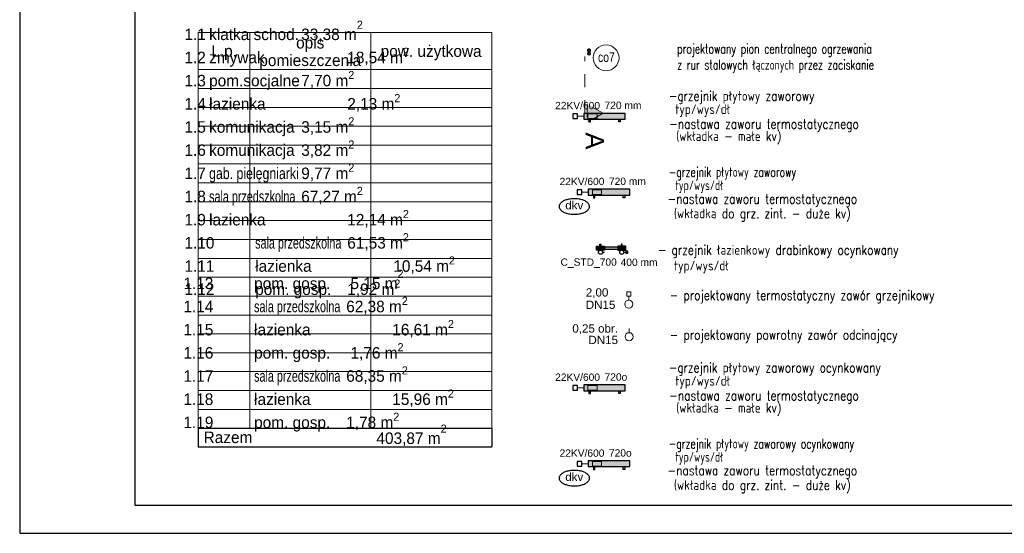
# Model space of a CAD drawing. Header units: millimetres. Extents: x -17429 to 155243, y -2908 to 188569.
# Tile 55 of 113: x -15802 to 5579, y 77567 to 88723. Entities that reach past the tile are written whole.
import ezdxf
from ezdxf.lldxf.tags import DXFTag

# ---------------------------------------------------------------- set-up
doc = ezdxf.new("R2010")
doc.units = ezdxf.units.MM
doc.header["$MEASUREMENT"] = 0
doc.linetypes.add('Dashed', pattern=[564.444447, 282.222223, -282.222223])
doc.linetypes.add('PHANTOM', pattern=[2.5, 1.25, -0.25, 0.25, -0.25, 0.25, -0.25])
doc.layers.get('0').update_dxf_attribs({"lineweight": 5})
for name, color, linetype in [('#opisy', 7, 'Continuous'), ('#podkład', 252, 'Continuous'), ('_TABELA', 7, 'Continuous'), ('IS_Armatura_pod³¹czeniowa_grz._dolnozas.', 7, 'SOLID'), ('IS_Armatura_Therm', 7, 'SOLID'), ('IS_Grafika', 7, 'SOLID'), ('IS_Grzejniki_Plan_rzut', 7, 'SOLID'), ('IS_Powrót', 5, 'DASH'), ('IS_Text_Odbiornikow_Therm', 7, 'Continuous'), ('IS_Zasilanie', 1, 'SOLID')]:
    doc.layers.add(name, color=color, linetype=linetype)
for name, color, linetype, lineweight in [('#piony', 7, 'Continuous', 5), ('Arch opisy_Nr_Pióra__1', 252, 'Continuous', 25), ('Arch opisy_Nr_Pióra__21', 252, 'Continuous', 13), ('arch przekroje_Nr_Pióra__21', 252, 'Continuous', 13), ('arch przekroje_Nr_Pióra__5', 252, 'Continuous', 13)]:
    doc.layers.add(name, color=color, linetype=linetype, lineweight=lineweight)
doc.styles.add('GENERATED_STYLE_4', font='txt')
doc.styles.add('GENERATED_STYLE_5', font='arial.ttf')
doc.styles.add('GENERATED_STYLE_6', font='txt')
doc.styles.add('MtXpl_Arial', font='txt', dxfattribs={"height": 0.2})
doc.styles.add('ROMANS', font='romans', dxfattribs={"width": 0.8})
doc.styles.get("Standard").update_dxf_attribs({"font": 'arial.ttf', "bigfont": 'BIGFONT.SHX'})
tags = doc.linetypes.add('DASH', pattern=[15, 10, -5]).pattern_tags.tags
tags[6:7] = [DXFTag(74, 4), DXFTag(75, 0), DXFTag(340, '0'), DXFTag(46, 0.0), DXFTag(50, 0.0), DXFTag(44, 0.0), DXFTag(45, 0.0)]
tags[4:5] = [DXFTag(74, 4), DXFTag(75, 0), DXFTag(340, '0'), DXFTag(46, 0.0), DXFTag(50, 0.0), DXFTag(44, 0.0), DXFTag(45, 0.0)]
tags = doc.linetypes.add('SOLID', pattern=[10, 10, 0]).pattern_tags.tags
tags[6:7] = [DXFTag(74, 4), DXFTag(75, 0), DXFTag(340, '0'), DXFTag(46, 0.0), DXFTag(50, 0.0), DXFTag(44, 0.0), DXFTag(45, 0.0)]
tags[4:5] = [DXFTag(74, 4), DXFTag(75, 0), DXFTag(340, '0'), DXFTag(46, 0.0), DXFTag(50, 0.0), DXFTag(44, 0.0), DXFTag(45, 0.0)]

# ---------------------------------------------------------------- blocks, each defined once
blk = doc.blocks.new('jhjhhh')
at = {"layer": 'Arch opisy_Nr_Pióra__1', "color": 252, "linetype": 'Continuous'}
for p, q in [((-18260, 78230), (-11885, 78230)), ((-18260, 78230), (-18260, 77828)), ((-11885, 78230), (-11885, 77828)), ((-18260, 77828), (-11885, 77828))]:
    blk.add_line(p, q, dxfattribs=at)
at = {"layer": 'Arch opisy_Nr_Pióra__21', "color": 252, "linetype": 'Continuous'}
for p, q in [((-18260, 86823), (-11885, 86823)), ((-18260, 78230), (-18260, 86823)), ((-17135, 78230), (-17135, 86823)), ((-14510, 78230), (-14510, 86823)), ((-11885, 78230), (-11885, 86823)), ((-18260, 86020), (-11885, 86020)), ((-18260, 85610), (-11885, 85610)), ((-18260, 85200), (-11885, 85200)), ((-18260, 84790), (-11885, 84790)), ((-18260, 84380), (-11885, 84380)), ((-18260, 83970), (-11885, 83970)), ((-18260, 83560), (-11885, 83560)), ((-18260, 83150), (-11885, 83150)), ((-18260, 82740), (-11885, 82740)), ((-18260, 82330), (-11885, 82330)), ((-18260, 81920), (-11885, 81920)), ((-18260, 81510), (-11885, 81510)), ((-18260, 81100), (-11885, 81100)), ((-18260, 80690), (-11885, 80690)), ((-18260, 80280), (-11885, 80280)), ((-18260, 79870), (-11885, 79870)), ((-18260, 79460), (-11885, 79460)), ((-18260, 79050), (-11885, 79050)), ((-18260, 78640), (-11885, 78640)), ((-18260, 78230), (-11885, 78230)), ((-18260, 78230), (-11885, 78230)), ((-18260, 78230), (-11885, 78230))]:
    blk.add_line(p, q, dxfattribs=at)
at = {"layer": 'Arch opisy_Nr_Pióra__1', "color": 252, "linetype": 'Continuous', "char_height": 250.01, "attachment_point": 7, "style": 'GENERATED_STYLE_6'}
for s, insert, width in [('     1.1^Iklatka schod.^I33,38 m{\\H0.7x;\\A1;\\S2^  ;}\\A1;^I\\P     1.2^Izmywak^I^I18,54 m{\\H0.7x;\\S2^  ;}^I\\P     1.3^Ipom.socjalne^I7,70 m{\\H0.7x;\\S2^  ;}^I\\P     1.4^Iłazienka^I^I2,13 m{\\H0.7x;\\S2^  ;}^I\\P     1.5^Ikomunikacja^I3,15 m{\\H0.7x;\\S2^  ;}^I\\P     1.6^Ikomunikacja^I3,82 m{\\H0.7x;\\S2^  ;}^I\\P     1.7^I{\\W0.8;gab. pielęgniarki}^I9,77 m{\\H0.7x;\\S2^  ;}^I\\P     1.8^I{\\W0.7;sala przedszkolna}^I67,27 m{\\H0.7x;\\S2^  ;}^I\\P     1.9^Iłazienka^I^I12,14 m{\\H0.7x;\\S2^  ;}^I\\P     1.10^I{\\W0.7;sala przedszkolna}^I61,53 m{\\H0.7x;\\S2^  ;}^I\\P     1.11^Iłazienka^I^I10,54 m{\\H0.7x;\\S2^  ;}^I\\P     1.12^Ipom. gosp.^I1,92 m{\\H0.7x;\\S2^  ;}^I^I', (-19021, 81040), 8087.78), ('     1.13^Ipom. gosp.^I 5,15 m{\\H0.7x;\\A1;\\S2^  ;}\\A1;^I\\P     1.14^I{\\W0.7;sala przedszkolna}^I62,38 m{\\H0.7x;\\S2^  ;}^I\\P     1.15^Iłazienka^I^I16,61 m{\\H0.7x;\\S2^  ;}^I\\P     1.16^Ipom. gosp.^I 1,76 m{\\H0.7x;\\S2^  ;}^I\\P     1.17^I{\\W0.7;sala przedszkolna}^I68,35 m{\\H0.7x;\\S2^  ;}^I\\P     1.18^Iłazienka^I^I15,96 m{\\H0.7x;\\S2^  ;}^I\\P     1.19^Ipom. gosp.^I1,78 m{\\H0.7x;\\S2^  ;}^I^I', (-19044, 78148), 8171.02)]:
    blk.add_mtext(s, dxfattribs=dict(at, insert=insert, width=width))
at = {"layer": 'Arch opisy_Nr_Pióra__1', "color": 252, "linetype": 'Continuous', "insert": (-15825, 86022), "char_height": 250.01, "width": 2402.03, "attachment_point": 8, "line_spacing_factor": 0.912199, "style": 'GENERATED_STYLE_4'}
blk.add_mtext('{opis\\Ppomieszczenia}', dxfattribs=at)
at = {"layer": 'Arch opisy_Nr_Pióra__1', "color": 252, "linetype": 'Continuous', "style": 'GENERATED_STYLE_4'}
for s, insert, char_height, attachment_point in [('{pow. użytkowa}', (-13200, 86221), 250.01, 8), ('{L.p.}', (-17695, 86225), 250, 8), ('{ 403,87 m\\A1{\\H0.7x;\\S2^  ;}}', (-14481, 77843), 250.01, 7), ('{Razem}', (-18140, 77905), 250, 7)]:
    blk.add_mtext(s, dxfattribs=dict(at, insert=insert, char_height=char_height, attachment_point=attachment_point))
blk = doc.blocks.new('parter')
at = {"layer": 'arch przekroje_Nr_Pióra__5', "linetype": 'Continuous'}
blk.add_hatch(color=252, dxfattribs=at).paths.add_polyline_path([(-3481, 86490), (-3481, 86890), (-3131, 86690)], flags=0)
at = {"layer": 'arch przekroje_Nr_Pióra__5', "color": 252, "linetype": 'Dashed'}
for p, q in [((-3531, 86690), (-3531, 87925)), ((-3481, 86890), (-3481, 86490)), ((-3131, 86690), (-3481, 86890)), ((-3131, 86690), (-3481, 86490))]:
    blk.add_line(p, q, dxfattribs=at)
at = {"layer": 'arch przekroje_Nr_Pióra__21', "color": 252, "linetype": 'Continuous', "insert": (-3114, 86090), "char_height": 400, "attachment_point": 2, "rotation": 270, "style": 'GENERATED_STYLE_5'}
blk.add_mtext('{A}', dxfattribs=at)
blk = doc.blocks.new('gfgf')
at = {"layer": '_TABELA', "color": 7}
for p, q in [((-15802, 148063), (-15802, 118363)), ((-13302, 147453), (-13302, 118973)), ((-13302, 118973), (40598, 118973)), ((-15802, 118363), (41198, 118363))]:
    blk.add_line(p, q, dxfattribs=at)

msp = doc.modelspace()

# ---------------------------------------------------------------- hatches: boundary and pattern name
at = {"layer": '#opisy'}
for points in [[(-3278, 83804), (-3102, 83804), (-3102, 83716), (-3278, 83716)], [(-2816, 83782), (-3125, 83782), (-3125, 83738), (-2816, 83738)], [(-2640, 83804), (-2816, 83804), (-2816, 83716), (-2640, 83716)]]:
    msp.add_hatch(color=252, dxfattribs=at).paths.add_polyline_path(points)
at = {"layer": 'IS_Grzejniki_Plan_rzut', "linetype": 'Continuous', "ltscale": 10}
for points in [[(-3551, 86564), (-2651, 86564), (-2651, 86689), (-3551, 86689)], [(-3455, 84915), (-2555, 84915), (-2555, 85040), (-3455, 85040)], [(-3551, 80664), (-2651, 80664), (-2651, 80789), (-3551, 80789)], [(-3455, 79015), (-2555, 79015), (-2555, 79140), (-3455, 79140)]]:
    msp.add_hatch(color=252, dxfattribs=at).paths.add_polyline_path(points)

# ---------------------------------------------------------------- linework, layer by layer
at = {"layer": '#opisy'}
for p, q in [((-3201, 83804), (-3201, 83848)), ((-3201, 83848), (-3179, 83848)), ((-3179, 83848), (-3179, 83804)), ((-2717, 83848), (-2739, 83848)), ((-2739, 83848), (-2739, 83804)), ((-2717, 83804), (-2717, 83848)), ((-3278, 83804), (-3102, 83804)), ((-3278, 83716), (-3278, 83804)), ((-3102, 83716), (-3278, 83716)), ((-3146, 83672), (-3102, 83672)), ((-3102, 83804), (-3102, 83716)), ((-2640, 83804), (-2816, 83804)), ((-2816, 83804), (-2816, 83716)), ((-2816, 83716), (-2640, 83716)), ((-2684, 83672), (-2640, 83672)), ((-2640, 83716), (-2640, 83804)), ((-2596, 83694), (-2640, 83694)), ((-2640, 83694), (-2640, 83650)), ((-2640, 83650), (-2596, 83650)), ((-2596, 83650), (-2596, 83694))]:
    msp.add_line(p, q, dxfattribs=at)
at = {"layer": '#opisy', "color": 7}
for p, q in [((-2816, 83782), (-3125, 83782)), ((-3125, 83738), (-2816, 83738))]:
    msp.add_line(p, q, dxfattribs=at)
at = {"layer": '#opisy', "lineweight": 20, "ltscale": 10}
for p, q in [((-2620, 82721), (-2620, 82810)), ((-2620, 82810), (-2531, 82810)), ((-2531, 82810), (-2531, 82721)), ((-2531, 82721), (-2620, 82721)), ((-2576, 82633), (-2576, 82721)), ((-2569, 81925), (-2569, 82013))]:
    msp.add_line(p, q, dxfattribs=at)
at = {"layer": '#opisy'}
for centre in [(-3190, 83672), (-2728, 83672)]:
    msp.add_ellipse(centre, major_axis=(0, -44.1), ratio=1, dxfattribs=at)
at = {"layer": '#opisy', "lineweight": 20, "ltscale": 10, "extrusion": (0, 0, -1)}
for centre in [(-2576, 82545), (-2569, 81837)]:
    msp.add_ellipse(centre, major_axis=(-88.2, 0), ratio=1, dxfattribs=at)
at = {"layer": '#piony', "color": 7}
msp.add_circle((-3068, 87894), 280, dxfattribs=at)
at = {"layer": 'IS_Armatura_pod³¹czeniowa_grz._dolnozas.', "color": 7, "linetype": 'Continuous', "lineweight": 20, "ltscale": 10}
for p, q in [((-3263, 86677), (-3463, 86677)), ((-3463, 86677), (-3463, 86577)), ((-3263, 86577), (-3263, 86677)), ((-3463, 86577), (-3263, 86577)), ((-3167, 85028), (-3367, 85028)), ((-3367, 85028), (-3367, 84928)), ((-3367, 84928), (-3167, 84928)), ((-3167, 84928), (-3167, 85028)), ((-3263, 80777), (-3463, 80777)), ((-3463, 80777), (-3463, 80677)), ((-3463, 80677), (-3263, 80677)), ((-3263, 80677), (-3263, 80777)), ((-3167, 79128), (-3367, 79128)), ((-3367, 79128), (-3367, 79028)), ((-3167, 79028), (-3167, 79128)), ((-3367, 79028), (-3167, 79028))]:
    msp.add_line(p, q, dxfattribs=at)
at = {"layer": 'IS_Armatura_Therm', "color": 7, "linetype": 'Dashed', "ltscale": 10}
for p, q in [((-3691, 86677), (-3791, 86677)), ((-3791, 86677), (-3791, 86577)), ((-3691, 86577), (-3691, 86677)), ((-3791, 86577), (-3691, 86577)), ((-3595, 85028), (-3695, 85028)), ((-3695, 85028), (-3695, 84928)), ((-3695, 84928), (-3595, 84928)), ((-3595, 84928), (-3595, 85028)), ((-3691, 80777), (-3791, 80777)), ((-3791, 80777), (-3791, 80677)), ((-3791, 80677), (-3691, 80677)), ((-3691, 80677), (-3691, 80777)), ((-3595, 79128), (-3695, 79128)), ((-3695, 79128), (-3695, 79028)), ((-3595, 79028), (-3595, 79128)), ((-3695, 79028), (-3595, 79028))]:
    msp.add_line(p, q, dxfattribs=at)
at = {"layer": 'IS_Armatura_Therm', "color": 7, "linetype": 'Continuous', "lineweight": 20, "ltscale": 10}
for p, q in [((-3551, 86627), (-3691, 86627)), ((-3455, 84978), (-3595, 84978)), ((-3551, 80727), (-3691, 80727)), ((-3455, 79078), (-3595, 79078))]:
    msp.add_line(p, q, dxfattribs=at)
at = {"layer": 'IS_Grafika', "color": 7}
for points, knots in [([(-3758, 84835), (-3774, 84835), (-3806, 84834), (-3853, 84828), (-3897, 84820), (-3938, 84808), (-3975, 84794), (-4007, 84778), (-4035, 84759), (-4058, 84738), (-4076, 84716), (-4087, 84691), (-4089, 84674), (-4089, 84666)], [0, 0, 0, 0, 4.894746, 9.593459, 14.070318, 18.299405, 22.256676, 25.922722, 29.286934, 32.354005, 35.15393, 37.755543, 40.278576, 40.278576, 40.278576, 40.278576]), ([(-3427, 84666), (-3427, 84674), (-3430, 84691), (-3441, 84716), (-3458, 84738), (-3481, 84759), (-3509, 84778), (-3542, 84794), (-3578, 84808), (-3619, 84820), (-3663, 84828), (-3710, 84834), (-3742, 84835), (-3758, 84835)], [0, 0, 0, 0, 2.523033, 5.124646, 7.924571, 10.991642, 14.355854, 18.0219, 21.979171, 26.208258, 30.685117, 35.38383, 40.278576, 40.278576, 40.278576, 40.278576]), ([(-4089, 84666), (-4089, 84657), (-4087, 84640), (-4076, 84616), (-4058, 84593), (-4035, 84572), (-4007, 84554), (-3975, 84537), (-3938, 84523), (-3897, 84512), (-3853, 84503), (-3806, 84498), (-3774, 84497), (-3758, 84497)], [0, 0, 0, 0, 2.523033, 5.124646, 7.924571, 10.991642, 14.355854, 18.0219, 21.979171, 26.208258, 30.685117, 35.38383, 40.278576, 40.278576, 40.278576, 40.278576]), ([(-3758, 84497), (-3742, 84497), (-3710, 84498), (-3663, 84503), (-3619, 84512), (-3578, 84523), (-3542, 84537), (-3509, 84554), (-3481, 84572), (-3458, 84593), (-3441, 84616), (-3430, 84640), (-3427, 84657), (-3427, 84666)], [0, 0, 0, 0, 4.894746, 9.593459, 14.070318, 18.299405, 22.256676, 25.922722, 29.286934, 32.354005, 35.15393, 37.755543, 40.278576, 40.278576, 40.278576, 40.278576]), ([(-3758, 78935), (-3774, 78935), (-3806, 78934), (-3853, 78928), (-3897, 78920), (-3938, 78908), (-3975, 78894), (-4007, 78878), (-4035, 78859), (-4058, 78838), (-4076, 78816), (-4087, 78791), (-4089, 78774), (-4089, 78766)], [0, 0, 0, 0, 4.894746, 9.593459, 14.070318, 18.299405, 22.256676, 25.922722, 29.286934, 32.354005, 35.15393, 37.755543, 40.278576, 40.278576, 40.278576, 40.278576]), ([(-3427, 78766), (-3427, 78774), (-3430, 78791), (-3441, 78816), (-3458, 78838), (-3481, 78859), (-3509, 78878), (-3542, 78894), (-3578, 78908), (-3619, 78920), (-3663, 78928), (-3710, 78934), (-3742, 78935), (-3758, 78935)], [0, 0, 0, 0, 2.523033, 5.124646, 7.924571, 10.991642, 14.355854, 18.0219, 21.979171, 26.208258, 30.685117, 35.38383, 40.278576, 40.278576, 40.278576, 40.278576]), ([(-4089, 78766), (-4089, 78757), (-4087, 78740), (-4076, 78716), (-4058, 78693), (-4035, 78672), (-4007, 78654), (-3975, 78637), (-3938, 78623), (-3897, 78612), (-3853, 78603), (-3806, 78598), (-3774, 78597), (-3758, 78597)], [0, 0, 0, 0, 2.523033, 5.124646, 7.924571, 10.991642, 14.355854, 18.0219, 21.979171, 26.208258, 30.685117, 35.38383, 40.278576, 40.278576, 40.278576, 40.278576]), ([(-3758, 78597), (-3742, 78597), (-3710, 78598), (-3663, 78603), (-3619, 78612), (-3578, 78623), (-3542, 78637), (-3509, 78654), (-3481, 78672), (-3458, 78693), (-3441, 78716), (-3430, 78740), (-3427, 78757), (-3427, 78766)], [0, 0, 0, 0, 4.894746, 9.593459, 14.070318, 18.299405, 22.256676, 25.922722, 29.286934, 32.354005, 35.15393, 37.755543, 40.278576, 40.278576, 40.278576, 40.278576])]:
    msp.add_open_spline(points, degree=3, knots=knots, dxfattribs=at)
at = {"layer": 'IS_Grzejniki_Plan_rzut', "color": 7, "linetype": 'Continuous', "ltscale": 10}
for p, q in [((-2651, 86689), (-3551, 86689)), ((-3551, 86689), (-3551, 86564)), ((-2651, 86564), (-2651, 86689)), ((-3551, 86564), (-2651, 86564)), ((-3441, 86564), (-3441, 86502)), ((-3441, 86502), (-3410, 86502)), ((-3410, 86502), (-3410, 86564)), ((-2791, 86502), (-2791, 86564)), ((-2760, 86502), (-2791, 86502)), ((-2760, 86564), (-2760, 86502)), ((-2555, 85040), (-3455, 85040)), ((-3455, 85040), (-3455, 84915)), ((-3455, 84915), (-2555, 84915)), ((-3345, 84915), (-3345, 84853)), ((-3314, 84853), (-3314, 84915)), ((-2695, 84853), (-2695, 84915)), ((-2664, 84915), (-2664, 84853)), ((-2555, 84915), (-2555, 85040)), ((-3345, 84853), (-3314, 84853)), ((-2664, 84853), (-2695, 84853)), ((-2651, 80789), (-3551, 80789)), ((-3551, 80789), (-3551, 80664)), ((-3551, 80664), (-2651, 80664)), ((-3441, 80664), (-3441, 80602)), ((-3410, 80602), (-3410, 80664)), ((-2791, 80602), (-2791, 80664)), ((-2760, 80664), (-2760, 80602)), ((-2651, 80664), (-2651, 80789)), ((-3441, 80602), (-3410, 80602)), ((-2760, 80602), (-2791, 80602)), ((-2555, 79140), (-3455, 79140)), ((-3455, 79140), (-3455, 79015)), ((-2555, 79015), (-2555, 79140)), ((-3455, 79015), (-2555, 79015)), ((-3345, 79015), (-3345, 78953)), ((-3345, 78953), (-3314, 78953)), ((-3314, 78953), (-3314, 79015)), ((-2695, 78953), (-2695, 79015)), ((-2664, 78953), (-2695, 78953)), ((-2664, 79015), (-2664, 78953))]:
    msp.add_line(p, q, dxfattribs=at)
at = {"layer": 'IS_Powrót', "color": 5, "lineweight": 0, "ltscale": 20}
msp.add_circle((-3438, 87984), 34.1, dxfattribs=at)
at = {"layer": 'IS_Powrót', "color": 5, "lineweight": 30, "ltscale": 20}
msp.add_circle((-3438, 87984), 22.1, dxfattribs=at)
at = {"layer": 'IS_Zasilanie', "color": 1, "linetype": 'PHANTOM', "lineweight": 0, "ltscale": 250}
msp.add_circle((-3438, 88054), 34.1, dxfattribs=at)
at = {"layer": 'IS_Zasilanie', "color": 1, "linetype": 'PHANTOM', "lineweight": 30, "ltscale": 250}
msp.add_circle((-3438, 88054), 22.1, dxfattribs=at)

# ---------------------------------------------------------------- block references
at = {"layer": '#podkład'}
for name, p in [('parter', (0, 0)), ('jhjhhh', (6332, 1619))]:
    msp.add_blockref(name, p, dxfattribs=at)
msp.add_blockref('gfgf', (0, -40796))

# ---------------------------------------------------------------- texts
at = {"layer": '#opisy', "color": 7, "linetype": 'Continuous', "lineweight": 0, "style": 'ROMANS', "width": 0.8}
for s, p in [('-grzejnik płytowy zaworowy', (-1708, 86962)), ('typ/wys/dł', (-1566, 86674)), ('-nastawa zaworu termostatycznego', (-1698, 86354)), ('(wkładka - małe kv)', (-1545, 86089)), ('-grzejnik płytowy zaworowy ocynkowany', (-1708, 81062)), ('typ/wys/dł', (-1566, 80774)), ('-nastawa zaworu termostatycznego', (-1698, 80454)), ('(wkładka - małe kv)', (-1545, 80189))]:
    msp.add_text(s, height=210, dxfattribs=at).set_placement(p)
at = {"layer": '#opisy', "color": 7, "style": 'ROMANS', "width": 0.7}
for s, p in [('-grzejnik płytowy zaworowy', (-1708, 85310)), ('typ/wys/dł', (-1566, 85022)), ('-grzejnik płytowy zaworowy ocynkowany', (-1708, 79410)), ('typ/wys/dł', (-1566, 79122))]:
    msp.add_text(s, height=210, dxfattribs=at).set_placement(p)
at = {"layer": '#opisy', "lineweight": -3, "style": 'ROMANS', "width": 0.8}
for s, p in [('- grzejnik łazienkowy drabinkowy ocynkowany', (-1947, 83618)), ('typ/wys/dł', (-1594, 83277)), ('- projektowany termostatyczny zawór grzejnikowy', (-1687, 82634)), ('- projektowany powrotny zawór odcinający', (-1687, 81777))]:
    msp.add_text(s, height=210, dxfattribs=at).set_placement(p)
at = {"layer": '#opisy', "color": 7, "linetype": 'Continuous', "lineweight": 0, "insert": (-1525, 88548), "char_height": 210, "width": 6584.28, "attachment_point": 1}
msp.add_mtext('\\C7;\\Fromans.shx|c238;\\W0.8; \\P\\W0.7;projektowany pion centralnego ogrzewania\\Pz rur stalowych łączonych przez zaciskanie ', dxfattribs=at)
at = {"layer": '#opisy', "linetype": 'SOLID'}
for s, insert, char_height, attachment_point in [('\\fArial|b0|i0;C_STD_700', (-4057, 83538), 158.83, 1), ('\\fArial|b0|i0;400 mm', (-2753, 83533), 158.83, 1), ('\\fArial|b0|i0;2,00', (-3508, 82676), 180, 7), ('\\fArial|b0|i0;DN15  ', (-3509, 82439), 180, 7)]:
    msp.add_mtext(s, dxfattribs=dict(at, insert=insert, char_height=char_height, attachment_point=attachment_point))
at = {"layer": '#opisy', "linetype": 'SOLID', "ltscale": 10, "char_height": 180, "attachment_point": 9}
for s, insert in [('\\fArial|b0|i0;0,25 obr.', (-2809, 81893)), ('\\fArial|b0|i0;DN15  ', (-2809, 81675))]:
    msp.add_mtext(s, dxfattribs=dict(at, insert=insert))
at = {"layer": 'IS_Grafika', "color": 7, "lineweight": 5, "ltscale": 10, "style": 'MtXpl_Arial', "width": 0.8}
msp.add_text('co7', height=210, dxfattribs=at).set_placement((-3243, 87804))
at = {"layer": 'IS_Grafika', "color": 7, "lineweight": 40}
for p in [(-3955, 84604), (-3955, 78704)]:
    msp.add_text('dkv', height=180, dxfattribs=at).set_placement(p)
at = {"layer": 'IS_Text_Odbiornikow_Therm', "color": 7, "lineweight": 40}
for s, p in [('22KV/600', (-4175, 86779)), ('720 mm', (-3102, 86783)), ('22KV/600', (-4079, 85130)), ('720 mm', (-3006, 85134)), ('22KV/600', (-4175, 80879)), ('720o', (-3102, 80883)), ('22KV/600', (-4079, 79230)), ('720o', (-3006, 79234))]:
    msp.add_text(s, height=158.8, dxfattribs=at).set_placement(p)
at = {"layer": 'IS_Text_Odbiornikow_Therm', "color": 7, "linetype": 'SOLID', "style": 'ROMANS', "width": 0.8}
for s, p in [('-nastawa zaworu termostatycznego', (-1733, 84727)), (' (wkładka do grz. zint. - duże kv)', (-1710, 84411)), ('-nastawa zaworu termostatycznego', (-1733, 78827)), (' (wkładka do grz. zint. - duże kv)', (-1710, 78511))]:
    msp.add_text(s, height=210, dxfattribs=at).set_placement(p)

doc.saveas('drawing.dxf')
